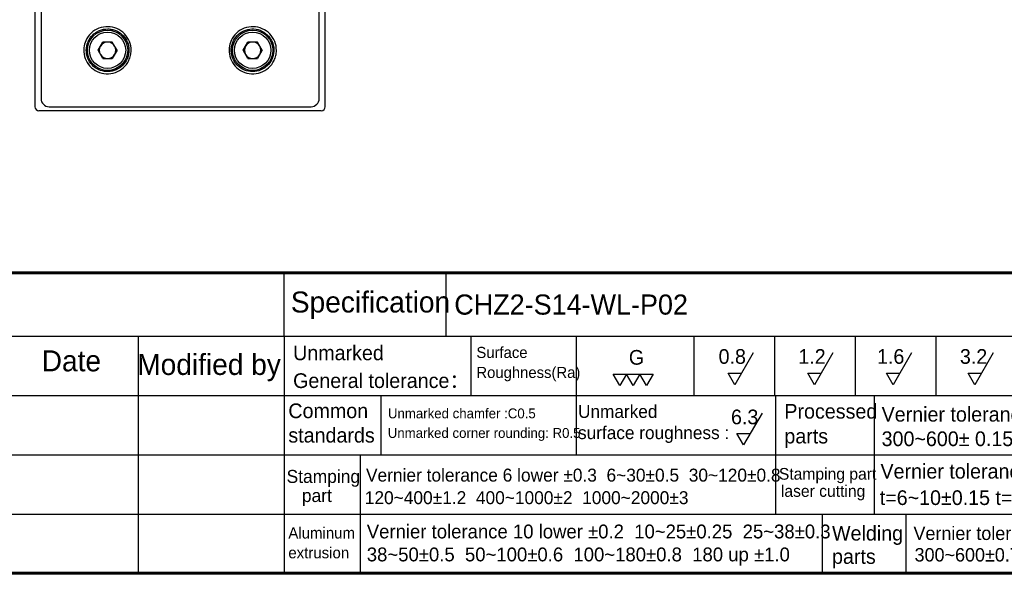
# Model space of a CAD drawing. Header units: millimetres. Extents: x 0 to 7391, y -1386 to 1502.
# Tile 115 of 127: x 6998 to 7120, y 652 to 720. Entities that reach past the tile are written whole.
import ezdxf
from ezdxf.enums import TextEntityAlignment as Align

# ---------------------------------------------------------------- set-up
doc = ezdxf.new("R2010")
doc.units = ezdxf.units.MM
doc.header["$LTSCALE"] = 0.5
doc.layers.add('BORDER', color=7, linetype='Continuous')
doc.layers.add('圖框', color=7, linetype='Continuous')
doc.layers.add('可見 (ISO)', color=7, linetype='Continuous', lineweight=25)
doc.styles.add('標題欄', font='txt')

# ---------------------------------------------------------------- blocks, each defined once
blk = doc.blocks.new('A4-英文圖框-橫式')
at = {"layer": 'BORDER', "color": 123, "linetype": 'Continuous', "lineweight": 60, "ltscale": 25.4}
blk.add_line((2151.7, -57.78), (2549.79, -57.78), dxfattribs=at)
at = {"layer": 'BORDER', "color": 60, "linetype": 'Continuous', "ltscale": 25.4}
for p, q in [((2255, -65.63), (2255, -57.78)), ((2275.1, -65.63), (2275.1, -57.78)), ((2151.7, -65.63), (2549.79, -65.63)), ((2236.88, -65.63), (2236.88, -95.06)), ((2255, -65.63), (2255, -95.06)), ((2278.15, -65.63), (2278.15, -72.99)), ((2291.22, -65.63), (2291.22, -80.35)), ((2305.82, -65.63), (2305.82, -72.99)), ((2315.82, -65.63), (2315.82, -72.99)), ((2325.82, -65.63), (2325.82, -72.99)), ((2335.82, -65.63), (2335.82, -72.99)), ((2151.7, -72.99), (2364.21, -72.99)), ((2266.98, -72.99), (2266.98, -80.35)), ((2315.96, -72.99), (2315.96, -80.35)), ((2328.19, -72.99), (2328.19, -80.35)), ((2151.7, -80.35), (2364.21, -80.35)), ((2264.44, -80.35), (2264.44, -87.7)), ((2315.96, -80.35), (2315.96, -87.7)), ((2328.19, -80.35), (2328.19, -87.7)), ((2151.7, -87.7), (2364.21, -87.7)), ((2264.44, -87.7), (2264.44, -95.06)), ((2321.74, -87.7), (2321.74, -95.06)), ((2332.11, -87.7), (2332.11, -95.06))]:
    blk.add_line(p, q, dxfattribs=at)
at = {"layer": 'BORDER', "color": 2, "linetype": 'Continuous', "ltscale": 25.4}
for p, q in [((2313.17, -67.68), (2310.88, -71.65)), ((2323.06, -67.68), (2320.77, -71.65)), ((2332.82, -67.68), (2330.53, -71.65)), ((2342.95, -67.68), (2340.66, -71.65)), ((2296.65, -71.76), (2295.82, -70.33)), ((2295.82, -70.33), (2297.47, -70.33)), ((2297.47, -70.33), (2296.65, -71.76)), ((2298.3, -71.76), (2297.47, -70.33)), ((2297.47, -70.33), (2299.12, -70.33)), ((2299.12, -70.33), (2298.3, -71.76)), ((2299.94, -71.76), (2299.12, -70.33)), ((2299.12, -70.33), (2300.77, -70.33)), ((2300.77, -70.33), (2299.94, -71.76)), ((2310.88, -71.65), (2310.05, -70.22)), ((2310.05, -70.22), (2311.7, -70.22)), ((2320.77, -71.65), (2319.94, -70.22)), ((2319.94, -70.22), (2321.59, -70.22)), ((2330.53, -71.65), (2329.7, -70.22)), ((2329.7, -70.22), (2331.35, -70.22)), ((2340.66, -71.65), (2339.84, -70.22)), ((2339.84, -70.22), (2341.48, -70.22)), ((2314.27, -75.17), (2311.98, -79.13)), ((2311.98, -79.13), (2311.16, -77.71)), ((2311.16, -77.71), (2312.8, -77.71))]:
    blk.add_line(p, q, dxfattribs=at)
at = {"layer": 'BORDER', "color": 123, "linetype": 'Continuous', "lineweight": 60, "ltscale": 25.4}
blk.add_lwpolyline([(2151.7, 188.79), (2555.09, 188.79), (2555.09, -95.06), (2151.7, -95.06)], close=True, dxfattribs=at)
at = {"layer": '圖框', "style": '標題欄'}
for s, height, p in [('Specification', 2.6053, (2255.83, -60.09)), ('Unmarked', 1.824, (2256.11, -66.79)), ('Surface', 1.377, (2278.84, -66.96)), ('Date', 2.605, (2224.93, -67.39)), ('Modified by', 2.6053, (2236.78, -67.84)), ('G', 1.82, (2297.75, -67.35)), ('0.8', 1.824, (2308.88, -67.24)), ('1.2', 1.824, (2318.77, -67.24)), ('1.6', 1.824, (2328.53, -67.24)), ('3.2', 1.824, (2338.81, -67.24)), ('Roughness(Ra)', 1.377, (2278.84, -69.44)), ('General tolerance：', 1.8237, (2256.11, -70.24)), ('Common', 1.824, (2255.52, -73.98)), ('Unmarked chamfer :C0.5', 1.2273, (2267.87, -74.6)), ('Unmarked', 1.596, (2291.45, -74.18)), ('Processed', 1.824, (2317.04, -74.04)), ('Vernier tolerance  300 lower %%P0.1', 1.8237, (2329.1, -74.41)), ('6.3', 1.824, (2310.42, -74.74)), ('standards', 1.824, (2255.52, -77.01)), ('Unmarked corner rounding: R0.5', 1.2273, (2267.85, -77.03)), ('surface roughness :', 1.5965, (2291.45, -76.81)), ('parts', 1.824, (2317.04, -77.12)), ('300~600%%P 0.15  600~1000%%P 0.2', 1.8237, (2329.1, -77.45)), ('Vernier tolerance  t=0.6~5%%P0.1', 1.8237, (2328.96, -81.48)), ('Stamping', 1.614, (2255.3, -82.23)), ('Vernier tolerance 6 lower %%P0.3  6~30%%P0.5  30~120%%P0.8', 1.6062, (2265.15, -82.07)), ('Stamping part', 1.4514, (2316.36, -81.99)), ('laser cutting', 1.4514, (2316.61, -84.12)), (' part', 1.614, (2256.6, -84.6)), ('120~400%%P1.2  400~1000%%P2  1000~2000%%P3', 1.6062, (2265, -84.87)), ('t=6~10%%P0.15 t=10 up %%P0.2', 1.8237, (2328.87, -84.76)), ('Vernier tolerance 10 lower %%P0.2  10~25%%P0.25  25~38%%P0.3', 1.7169, (2265.25, -89.01)), ('Welding', 1.824, (2322.95, -89.17)), ('Vernier tolerance 300 lower %%P0.5  ', 1.6654, (2333.05, -89.26)), ('Aluminum', 1.39, (2255.52, -89.35)), ('extrusion', 1.39, (2255.52, -91.81)), ('38~50%%P0.5  50~100%%P0.6  100~180%%P0.8  180 up %%P1.0', 1.7169, (2265.25, -91.86)), ('parts', 1.824, (2322.95, -92.06)), ('300~600%%P0.7   600~1000%%P1.0', 1.6654, (2333.19, -91.93))]:
    blk.add_text(s, height=height, dxfattribs=at).set_placement(p, align=Align.TOP_LEFT)

msp = doc.modelspace()

# ---------------------------------------------------------------- linework, layer by layer
at = {"layer": '可見 (ISO)'}
for p, q in [((7000.966, 809.551), (7000.966, 710.548)), ((7035.466, 710.548), (7035.466, 740.126)), ((7000.216, 728.55), (7000.216, 709.55)), ((7036.216, 709.55), (7036.216, 722.05)), ((7008.036, 716.55), (7008.626, 717.572)), ((7009.807, 717.572), (7008.626, 717.572)), ((7010.397, 716.55), (7009.807, 717.572)), ((7026.036, 716.55), (7026.626, 717.572)), ((7027.807, 717.572), (7026.626, 717.572)), ((7028.397, 716.55), (7027.807, 717.572)), ((7008.626, 715.527), (7008.036, 716.55)), ((7010.397, 716.55), (7009.807, 715.527)), ((7026.626, 715.527), (7026.036, 716.55)), ((7028.397, 716.55), (7027.807, 715.527)), ((7008.626, 715.527), (7009.807, 715.527)), ((7026.626, 715.527), (7027.807, 715.527)), ((7001.965, 709.55), (7034.468, 709.55)), ((7035.716, 709.05), (7000.716, 709.05))]:
    msp.add_line(p, q, dxfattribs=at)
for centre, radius in [((7009.216, 716.55), 2.5), ((7009.216, 716.55), 2.25), ((7027.216, 716.55), 2.5), ((7027.216, 716.55), 2.25)]:
    msp.add_circle(centre, radius, dxfattribs=at)
for centre, radius, start, end in [((7009.216, 716.55), 1.022, 150, 210), ((7009.216, 716.55), 1.022, 90, 150), ((7009.216, 716.55), 1.022, 30, 90), ((7009.216, 716.55), 1.022, 330, 30), ((7027.216, 716.55), 1.022, 150, 210), ((7027.216, 716.55), 1.022, 90, 150), ((7027.216, 716.55), 1.022, 30, 90), ((7027.216, 716.55), 1.022, 330, 30), ((7009.216, 716.55), 1.022, 210, 270), ((7009.216, 716.55), 1.022, 270, 330), ((7027.216, 716.55), 1.022, 210, 270), ((7027.216, 716.55), 1.022, 270, 330), ((7000.716, 709.55), 0.5, 180, 270), ((7035.716, 709.55), 0.5, 270, 0)]:
    msp.add_arc(centre, radius, start, end, dxfattribs=at)
for centre, major_axis in [((7001.968, 710.551), (0.709, 0.709)), ((7034.465, 710.551), (-0.709, 0.709))]:
    msp.add_ellipse(centre, major_axis=major_axis, ratio=0.9972647, start_param=2.357564, end_param=3.9256213, dxfattribs=at)
for points, knots in [([(7006.287, 716.856), (7006.319, 717.161), (7006.399, 717.459), (7006.681, 718.092), (7006.905, 718.409), (7007.463, 718.938), (7007.793, 719.146), (7008.511, 719.422), (7008.893, 719.488), (7009.657, 719.47), (7010.032, 719.387), (7010.729, 719.083), (7011.045, 718.865), (7011.577, 718.32), (7011.787, 717.998), (7012.072, 717.29), (7012.145, 716.911), (7012.142, 716.528), (7012.14, 716.314), (7012.115, 716.101), (7012.019, 715.682), (7011.947, 715.478), (7011.689, 714.941), (7011.458, 714.632), (7010.888, 714.118), (7010.555, 713.919), (7009.83, 713.661), (7009.444, 713.604), (7008.675, 713.643), (7008.298, 713.737), (7007.605, 714.065), (7007.296, 714.293), (7006.785, 714.852), (7006.587, 715.176), (7006.323, 715.883), (7006.261, 716.259), (7006.275, 716.71), (7006.28, 716.783), (7006.287, 716.856)], [-0.8989683, -0.8989683, -0.8989683, -0.8989683, -0.8064955, -0.8064955, -0.690772, -0.690772, -0.5744626, -0.5744626, -0.4585644, -0.4585644, -0.3438368, -0.3438368, -0.2293839, -0.2293839, -0.1148488, -0.1148488, 0, 0, 0, 0.0643692, 0.0643692, 0.129241, 0.129241, 0.2443275, 0.2443275, 0.3600706, 0.3600706, 0.4763878, 0.4763878, 0.5925629, 0.5925629, 0.7074222, 0.7074222, 0.8205929, 0.8205929, 0.9340939, 0.9340939, 0.9561449, 0.9561449, 0.9561449, 0.9561449]), ([(7024.307, 716.86), (7024.34, 717.167), (7024.422, 717.468), (7024.706, 718.101), (7024.931, 718.416), (7025.49, 718.943), (7025.818, 719.149), (7026.537, 719.424), (7026.92, 719.489), (7027.686, 719.469), (7028.063, 719.384), (7028.761, 719.076), (7029.076, 718.856), (7029.604, 718.309), (7029.812, 717.988), (7030.094, 717.282), (7030.165, 716.905), (7030.162, 716.524), (7030.16, 716.31), (7030.134, 716.097), (7030.038, 715.68), (7029.966, 715.476), (7029.707, 714.938), (7029.476, 714.629), (7028.904, 714.115), (7028.569, 713.916), (7027.841, 713.659), (7027.457, 713.604), (7026.69, 713.644), (7026.314, 713.739), (7025.623, 714.066), (7025.314, 714.294), (7024.803, 714.854), (7024.604, 715.179), (7024.341, 715.889), (7024.28, 716.268), (7024.295, 716.718), (7024.3, 716.789), (7024.307, 716.86)], [-0.8988398, -0.8988398, -0.8988398, -0.8988398, -0.8056282, -0.8056282, -0.6903647, -0.6903647, -0.5745873, -0.5745873, -0.4586083, -0.4586083, -0.3431619, -0.3431619, -0.2284484, -0.2284484, -0.1142024, -0.1142024, 0, 0, 0, 0.0642778, 0.0642778, 0.1290086, 0.1290086, 0.2445299, 0.2445299, 0.3609285, 0.3609285, 0.4771321, 0.4771321, 0.5927047, 0.5927047, 0.7072213, 0.7072213, 0.8206649, 0.8206649, 0.9346964, 0.9346964, 0.956054, 0.956054, 0.956054, 0.956054]), ([(7006.598, 716.826), (7006.563, 716.492), (7006.592, 716.154), (7006.776, 715.5), (7006.932, 715.191), (7007.354, 714.65), (7007.615, 714.423), (7008.194, 714.09), (7008.504, 713.982), (7009.146, 713.882), (7009.474, 713.892), (7009.791, 713.961), (7010.129, 714.034), (7010.449, 714.173), (7011.019, 714.566), (7011.262, 714.817), (7011.64, 715.399), (7011.769, 715.725), (7011.895, 716.404), (7011.892, 716.75), (7011.753, 717.423), (7011.618, 717.743), (7011.33, 718.172), (7011.22, 718.305), (7010.978, 718.547), (7010.846, 718.655), (7010.56, 718.847), (7010.408, 718.929), (7010.091, 719.061), (7009.927, 719.111), (7009.591, 719.18), (7009.418, 719.198), (7008.899, 719.201), (7008.555, 719.135), (7008.074, 718.939), (7007.92, 718.858), (7007.633, 718.669), (7007.499, 718.561), (7007.316, 718.381), (7007.257, 718.318), (7007.091, 718.12), (7006.994, 717.978), (7006.745, 717.524), (7006.639, 717.192), (7006.599, 716.841), (7006.599, 716.834), (7006.598, 716.826)], [1.1690049, 1.1690049, 1.1690049, 1.1690049, 1.2699101, 1.2699101, 1.3729962, 1.3729962, 1.4763486, 1.4763486, 1.5743644, 1.5743644, 1.6723624, 1.6723624, 1.6723624, 1.7764402, 1.7764402, 1.8804198, 1.8804198, 1.9847127, 1.9847127, 2.0875362, 2.0875362, 2.1909075, 2.1909075, 2.2425978, 2.2425978, 2.2938547, 2.2938547, 2.345869, 2.345869, 2.3972562, 2.3972562, 2.4494346, 2.4494346, 2.553844, 2.553844, 2.6061537, 2.6061537, 2.6576669, 2.6576669, 2.6836607, 2.6836607, 2.7353451, 2.7353451, 2.8391164, 2.8391164, 2.8413673, 2.8413673, 2.8413673, 2.8413673]), ([(7024.571, 716.83), (7024.559, 716.723), (7024.554, 716.615), (7024.559, 716.337), (7024.578, 716.168), (7024.685, 715.663), (7024.822, 715.342), (7025.114, 714.914), (7025.225, 714.781), (7025.594, 714.418), (7025.885, 714.227), (7026.524, 713.966), (7026.867, 713.899), (7027.56, 713.902), (7027.904, 713.972), (7028.405, 714.182), (7028.577, 714.277), (7028.897, 714.505), (7029.043, 714.636), (7029.174, 714.782), (7029.403, 715.038), (7029.581, 715.337), (7029.811, 715.984), (7029.862, 716.325), (7029.832, 717.01), (7029.75, 717.345), (7029.536, 717.811), (7029.45, 717.959), (7029.149, 718.378), (7028.894, 718.616), (7028.306, 718.982), (7027.979, 719.106), (7027.295, 719.22), (7026.946, 719.209), (7026.274, 719.054), (7025.958, 718.913), (7025.397, 718.517), (7025.157, 718.266), (7024.786, 717.685), (7024.659, 717.361), (7024.586, 716.958), (7024.577, 716.894), (7024.571, 716.83)], [1.0027758, 1.0027758, 1.0027758, 1.0027758, 1.0351793, 1.0351793, 1.0862022, 1.0862022, 1.1899887, 1.1899887, 1.2418175, 1.2418175, 1.3455533, 1.3455533, 1.4498027, 1.4498027, 1.554437, 1.554437, 1.6136335, 1.6136335, 1.6727457, 1.6727457, 1.6727457, 1.7761967, 1.7761967, 1.8789031, 1.8789031, 1.9817056, 1.9817056, 2.0329675, 2.0329675, 2.1370348, 2.1370348, 2.2416994, 2.2416994, 2.3460664, 2.3460664, 2.4493464, 2.4493464, 2.5526127, 2.5526127, 2.6561611, 2.6561611, 2.6755215, 2.6755215, 2.6755215, 2.6755215])]:
    msp.add_open_spline(points, degree=3, knots=knots, dxfattribs=at)

# ---------------------------------------------------------------- block references
msp.add_blockref('A4-英文圖框-橫式', (4776.123, 746.703))

# ---------------------------------------------------------------- texts
at = {"layer": '圖框', "color": 1, "lineweight": 35, "style": '標題欄'}
msp.add_text('CHZ2-S14-WL-P02', height=2.5, dxfattribs=at).set_placement((7052.223, 684.995), align=Align.MIDDLE_LEFT)

doc.saveas('drawing.dxf')
